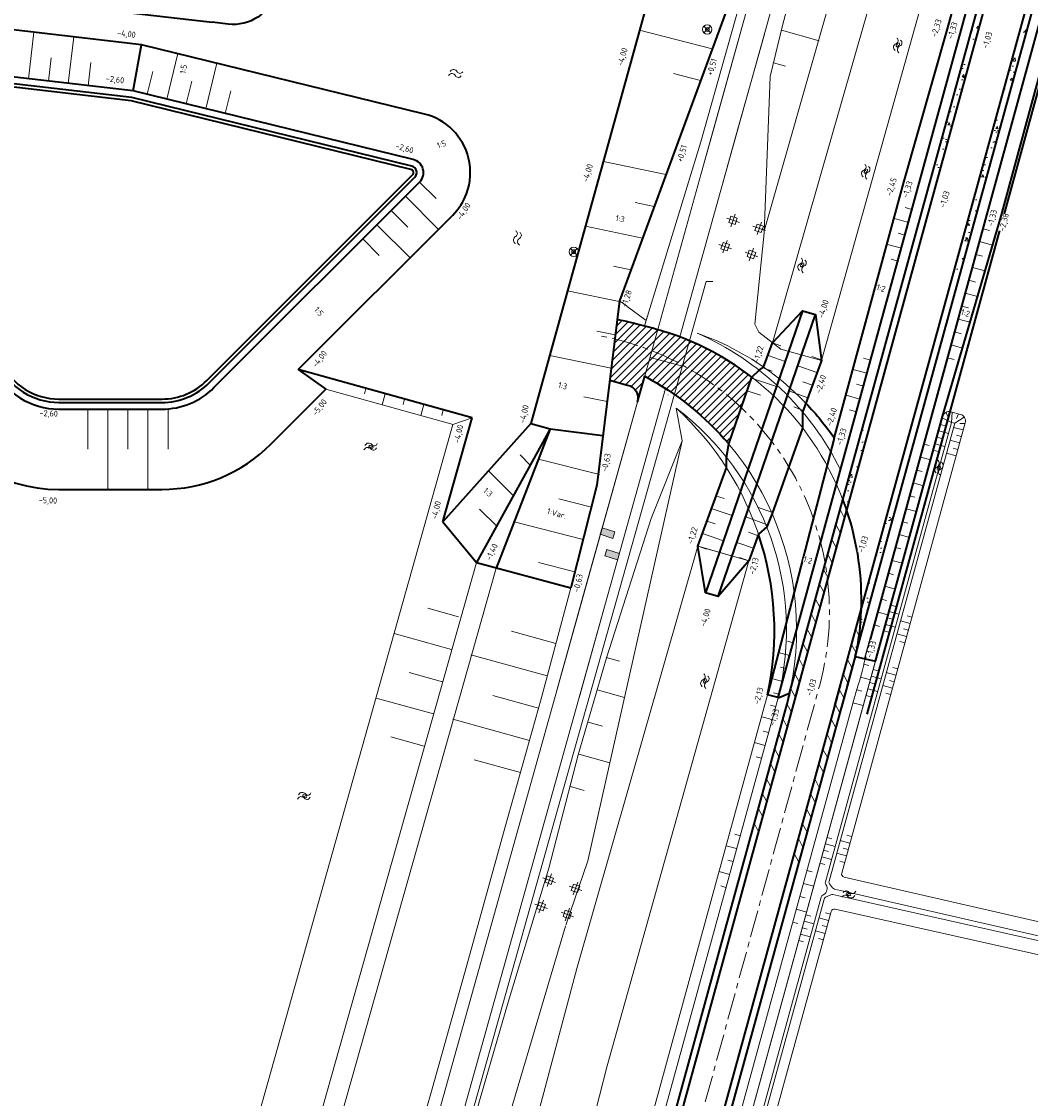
# Model space of a CAD drawing. Header units: metres. Extents: x 239845 to 242720, y 580286 to 584200.
# Tile 75 of 113: x 240853 to 241003, y 583015 to 583176. Entities that reach past the tile are written whole.
import ezdxf
from ezdxf.lldxf.tags import DXFTag

# ---------------------------------------------------------------- set-up
doc = ezdxf.new("R2010")
doc.units = ezdxf.units.M
doc.linetypes.add('AS-KLEIN', pattern=[6.4, 4, -0.8, 0.8, -0.8])
for name, color, linetype, lineweight in [('B-WA-GW-DIJK_KRUIN-G', 3, 'Continuous', 0), ('Dam', 251, 'Continuous', 0), ('Grondwerklijn', 7, 'Continuous', 9), ('N-WE-GK-BESCHOEIING_TYPE_5-G', 130, 'Continuous', 35), ('N-WE-GR-RIET-G', 122, 'Continuous', 35), ('N-WE-GW-GROND_ZAND_CUNETZAND-G', 2, 'Continuous', 35), ('N-WE-GW-GRONDWERK-G', 3, 'Continuous', 35), ('N-WE-GW-GRONDWERK_BODEM_MEER-G', 150, 'Continuous', 35), ('N-WE-GW-HOOGTELIJN-140', 114, 'Continuous', 35), ('N-WE-GW-HOOGTELIJN-260', 44, 'Continuous', 35), ('N-WE-GW-TALUDARCERING_KORT-G', 90, 'Continuous', 18), ('N-WE-GW-TALUDARCERING_LANG-G', 60, 'Continuous', 13), ('N-WE-OG-TOPOGRAFIE-S @ 0.5', 7, 'Continuous', 18), ('N-WE-VH-KANTVERHARDING-G', 60, 'Continuous', 35), ('N-WE-VH-VERHARDING_ASFALT_ZAAGSNEDE-G', 7, 'ASFALT_ZAGEN', 25), ('N-WE-Vh-VERHARDING_ASFALTGRANULAAT-A', 7, 'Continuous', 18), ('N-WE-VH-VERHARDING_FUNDERING-G', 7, 'Continuous', 35), ('N-WE-VH-VERHARDING_FUNDERING_GRANULAAT-AD', 40, 'Continuous', 18), ('N-XX-AL-HOOGTELABEL-T25-M', 7, 'Continuous', 25), ('P- Aslijn', 1, 'AS-KLEIN', 9)]:
    doc.layers.add(name, color=color, linetype=linetype, lineweight=lineweight)
for name, color, linetype, lineweight, true_color in [('B-WE-IE-BETON_NOPBLOKKEN-S', 9, 'Continuous', 18, 0x808080), ('B-WE-KL-ET-MS-G', 4, 'KL-ELEC-MS', 13, 0x00ffff), ('B-WE-OG-TOPOGRAFIE-S', 9, 'Continuous', 9, 0x808080), ('B-WE-OG-TOPOGRAFIE-S @ 0.2', 9, 'Continuous', 9, 0x808080), ('B-WE-OG-TOPOGRAFIE-S @ 0.5', 9, 'Continuous', 9, 0x808080), ('B-WE-VH-WINDMOLEN_FUNDATIEPAAL-S', 9, 'Continuous', 18, 0x808080), ('B-WE-VW-VERKEERSTEKEN_OVERIG-S', 9, 'Continuous', 18, 0x808080), ('B-WE-VW-VERKEERSTEKEN_OVERIG-S @ 0.2', 9, 'Continuous', 18, 0x808080), ('B-WE-VW-VERKEERSTEKEN_OVERIG-S @ 0.5', 9, 'Continuous', 18, 0x808080), ('GBKN', 9, 'Continuous', 0, 0x808080), ('Meerstad  taludlijn-arcering', 9, 'Continuous', 0, 0x808080), ('N-WE-GW-SCHEIDING_KLEI-G', 9, 'Continuous', 18, 0x808080)]:
    doc.layers.add(name, color=color, linetype=linetype, lineweight=lineweight, true_color=true_color)
doc.styles.add('NLCS-ISO-M1000-T25', font='NLCS-ISO.ttf', dxfattribs={"height": 2.5})
doc.styles.add('NLCS-ISO-T25', font='NLCS-ISO.ttf', dxfattribs={"height": 2.5})
doc.linetypes.add('ASFALT_ZAGEN', pattern='A,3,["z",Standard,S=1,R=0,X=1.5,Y=-2.25],0.5', length=3.5)
tags = doc.linetypes.add('KL-ELEC-MS', pattern='A,10,-7.5,[6,N381 K&L.SHX,S=2,R=0,X=0,Y=0],-7.5,20,-3.5,["M",NLCS-ISO-T25,S=2.5,R=0,X=0,Y=-2.575],-8.5,10', length=67).pattern_tags.tags
tags[18] = DXFTag(74, 10)
pattern_1 = [(50.5, (240932.4158, 582911.8473), (3.588902, -0.282453), [0.375, -4.125]), (355.5, (240932.416, 582911.8473), (-0.72655, 3.754763), [0.3, -3.3]), (100.9514, (240932.715, 582911.8237), (2.862355, 3.47231), [0.3187, -3.50571]), (46.6842, (240932.407, 582912.8472), (5.34322, -0.781), [0.5625, -6.1875]), (97.1356, (240932.8524, 582912.782), (4.63063, 4.91119), [0.47805, -5.25856]), (351.6842, (240932.407, 582912.847), (4.63063, 4.91119), [0.45, -4.95]), (21.5, (240932.9093, 582912.6016), (3.00199, -1.986973), [0.375, -4.125]), (326.5, (240932.9093, 582912.6016), (1.18489, 3.63623), [0.3, -3.3]), (71.9514, (240933.1594, 582912.436), (4.18688, 1.64925), [0.3187, -3.50571]), (38, (240932.4158, 582911.8473), (0.046272, 1.6649365), [0, -3.26, 0, -3.35, 0, -3.3125]), (8, (240932.4158, 582911.8473), (1.298088, 1.983462), [0, -1.91, 0, -3.185, 0, -1.2625]), (328, (240931.3009, 582911.8375), (2.669995, -0.089478), [0, -1.25, 0, -3.9, 0, -5.175]), (318, (240930.801, 582911.8332), (2.911452, 0.525952), [0, -1.625, 0, -2.59, 0, -3.675])]

# ---------------------------------------------------------------- blocks, each defined once
blk = doc.blocks.new('SOG-TOPOGRAFIE_WATER-SO')
at = {"flags": 128}
for points in [[(-1.91, 0.46), (-1.82, 0.6, -0.538831), (0.18, 0.63, 0.605168), (1.86, 0.83, -4.035705)], [(-2.28, -0.81), (-2.19, -0.67, -0.538831), (-0.18, -0.63, 0.605168), (1.49, -0.44, -4.035705)]]:
    blk.add_lwpolyline(points, format="xyb", dxfattribs=at)
blk = doc.blocks.new('*U106')
at = {"layer": 'B-WE-OG-TOPOGRAFIE-S @ 0.2', "xscale": 0.2, "yscale": 0.2, "zscale": 0.2, "rotation": 76.60135591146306}
blk.add_blockref('SOG-TOPOGRAFIE_WATER-SO', (240954.68, 583077.17), dxfattribs=at)
at = {"layer": 'B-WE-OG-TOPOGRAFIE-S @ 0.5', "xscale": 0.5, "yscale": 0.5, "zscale": 0.5, "rotation": 76.60135591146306}
blk.add_blockref('SOG-TOPOGRAFIE_WATER-SO', (240954.68, 583077.17), dxfattribs=at)
blk = doc.blocks.new('*U107')
at = {"layer": 'B-WE-OG-TOPOGRAFIE-S @ 0.2', "xscale": 0.2, "yscale": 0.2, "zscale": 0.2, "rotation": 76.60135591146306}
blk.add_blockref('SOG-TOPOGRAFIE_WATER-SO', (240969.21, 583139.32), dxfattribs=at)
at = {"layer": 'B-WE-OG-TOPOGRAFIE-S @ 0.5', "xscale": 0.5, "yscale": 0.5, "zscale": 0.5, "rotation": 76.60135591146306}
blk.add_blockref('SOG-TOPOGRAFIE_WATER-SO', (240969.21, 583139.32), dxfattribs=at)
blk = doc.blocks.new('*U18')
at = {"flags": 128}
for points in [[(-1, 1), (1, -1)], [(-1, -1), (1, 1)]]:
    blk.add_lwpolyline(points, dxfattribs=at)
blk.add_circle((0, 0), 1.41)
blk = doc.blocks.new('*U154')
at = {"layer": 'B-WE-VW-VERKEERSTEKEN_OVERIG-S @ 0.2', "xscale": 0.2, "yscale": 0.2, "zscale": 0.2}
blk.add_blockref('*U18', (240955, 583174.48), dxfattribs=at)
at = {"layer": 'B-WE-VW-VERKEERSTEKEN_OVERIG-S @ 0.5', "xscale": 0.5, "yscale": 0.5, "zscale": 0.5}
blk.add_blockref('*U18', (240955, 583174.48), dxfattribs=at)
blk = doc.blocks.new('*U155')
at = {"layer": 'B-WE-VW-VERKEERSTEKEN_OVERIG-S @ 0.2', "xscale": 0.2, "yscale": 0.2, "zscale": 0.2}
blk.add_blockref('*U18', (240935.05, 583141.27), dxfattribs=at)
at = {"layer": 'B-WE-VW-VERKEERSTEKEN_OVERIG-S @ 0.5', "xscale": 0.5, "yscale": 0.5, "zscale": 0.5}
blk.add_blockref('*U18', (240935.05, 583141.27), dxfattribs=at)
blk = doc.blocks.new('Fundatiepaal')
at = {"layer": 'B-WE-VH-WINDMOLEN_FUNDATIEPAAL-S', "flags": 128}
for points in [[(240749.31, 582994.55), (240751.19, 582993.88)], [(240750.58, 582995.16), (240749.91, 582993.27)]]:
    blk.add_lwpolyline(points, dxfattribs=at)
at = {"layer": 'B-WE-VH-WINDMOLEN_FUNDATIEPAAL-S'}
blk.add_lwpolyline([(240749.94, 582994.85), (240750.89, 582994.52), (240750.55, 582993.58), (240749.61, 582993.91)], close=True, dxfattribs=at)
blk = doc.blocks.new('*U176')
at = {"layer": 'B-WE-OG-TOPOGRAFIE-S @ 0.2', "xscale": 0.2, "yscale": 0.2, "zscale": 0.2, "rotation": 3.691254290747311}
blk.add_blockref('SOG-TOPOGRAFIE_WATER-SO', (240894.9, 583059.93), dxfattribs=at)
at = {"layer": 'B-WE-OG-TOPOGRAFIE-S @ 0.5', "xscale": 0.5, "yscale": 0.5, "zscale": 0.5, "rotation": 3.691254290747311}
blk.add_blockref('SOG-TOPOGRAFIE_WATER-SO', (240894.9, 583059.93), dxfattribs=at)
blk = doc.blocks.new('*U178')
at = {"layer": 'B-WE-OG-TOPOGRAFIE-S @ 0.2', "xscale": 0.2, "yscale": 0.2, "zscale": 0.2, "rotation": 3.691254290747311}
blk.add_blockref('SOG-TOPOGRAFIE_WATER-SO', (240904.81, 583112.12), dxfattribs=at)
at = {"layer": 'B-WE-OG-TOPOGRAFIE-S @ 0.5', "xscale": 0.5, "yscale": 0.5, "zscale": 0.5, "rotation": 3.691254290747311}
blk.add_blockref('SOG-TOPOGRAFIE_WATER-SO', (240904.81, 583112.12), dxfattribs=at)
blk = doc.blocks.new('*U179')
at = {"layer": 'B-WE-OG-TOPOGRAFIE-S @ 0.2', "xscale": 0.2, "yscale": 0.2, "zscale": 0.2, "rotation": 76.60135591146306}
blk.add_blockref('SOG-TOPOGRAFIE_WATER-SO', (240978.72, 583153.32), dxfattribs=at)
at = {"layer": 'B-WE-OG-TOPOGRAFIE-S @ 0.5', "xscale": 0.5, "yscale": 0.5, "zscale": 0.5, "rotation": 76.60135591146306}
blk.add_blockref('SOG-TOPOGRAFIE_WATER-SO', (240978.72, 583153.32), dxfattribs=at)
blk = doc.blocks.new('*U180')
at = {"layer": 'B-WE-OG-TOPOGRAFIE-S @ 0.2', "xscale": 0.2, "yscale": 0.2, "zscale": 0.2, "rotation": 76.60135591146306}
blk.add_blockref('SOG-TOPOGRAFIE_WATER-SO', (240983.5, 583172.2), dxfattribs=at)
at = {"layer": 'B-WE-OG-TOPOGRAFIE-S @ 0.5', "xscale": 0.5, "yscale": 0.5, "zscale": 0.5, "rotation": 76.60135591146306}
blk.add_blockref('SOG-TOPOGRAFIE_WATER-SO', (240983.5, 583172.2), dxfattribs=at)
blk = doc.blocks.new('*U201')
at = {"layer": 'B-WE-OG-TOPOGRAFIE-S @ 0.2', "xscale": 0.1999999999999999, "yscale": 0.1999999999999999, "zscale": 0.1999999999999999, "rotation": 182.5431845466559}
blk.add_blockref('SOG-TOPOGRAFIE_WATER-SO', (240976.06, 583045.26), dxfattribs=at)
at = {"layer": 'B-WE-OG-TOPOGRAFIE-S @ 0.5', "xscale": 0.4999999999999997, "yscale": 0.4999999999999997, "zscale": 0.4999999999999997, "rotation": 182.5431845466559}
blk.add_blockref('SOG-TOPOGRAFIE_WATER-SO', (240976.06, 583045.26), dxfattribs=at)
blk = doc.blocks.new('*U202')
at = {"layer": 'B-WE-OG-TOPOGRAFIE-S @ 0.2', "xscale": 0.1999999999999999, "yscale": 0.1999999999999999, "zscale": 0.1999999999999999, "rotation": 256.9611221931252}
blk.add_blockref('SOG-TOPOGRAFIE_WATER-SO', (240989.57, 583108.92), dxfattribs=at)
at = {"layer": 'B-WE-OG-TOPOGRAFIE-S @ 0.5', "xscale": 0.4999999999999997, "yscale": 0.4999999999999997, "zscale": 0.4999999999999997, "rotation": 256.9611221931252}
blk.add_blockref('SOG-TOPOGRAFIE_WATER-SO', (240989.57, 583108.92), dxfattribs=at)

msp = doc.modelspace()

# ---------------------------------------------------------------- hatches: boundary and pattern name
at = {"layer": 'B-WE-IE-BETON_NOPBLOKKEN-S'}
h = msp.add_hatch(color=256, dxfattribs=at)
h.dxf.hatch_style = 1
h.paths.add_polyline_path([(240939, 583099.04), (240940.9, 583098.44), (240941.2, 583099.39), (240939.3, 583100)])
h = msp.add_hatch(color=256, dxfattribs=at)
h.dxf.hatch_style = 1
h.paths.add_polyline_path([(240939.68, 583095.82), (240941.59, 583095.21), (240941.89, 583096.16), (240939.99, 583096.77)])
at = {"layer": 'N-WE-Vh-VERHARDING_ASFALTGRANULAAT-A'}
h = msp.add_hatch(dxfattribs=at)
h.set_pattern_fill('ANSI31', color=256, scale=0.5)
h.set_pattern_definition([(45, (240980.2251, 583095.9655), (-0.561266, 0.561266), [])])
edge = h.paths.add_edge_path()
edge.add_line((240961.65, 583122.5), (240961.67, 583122.52))
edge.add_arc((240935.98, 583089.29), 42, 52.2923, 69.1802)
edge.add_arc((240928.37, 583064.98), 67.44, 70.4733, 78.74)
edge.add_line((240941.53, 583131.13), (240940.43, 583122.09))
edge.add_line((240940.43, 583122.09), (240943.1, 583121.35))
edge.add_arc((240942.65, 583119.4), 2, -15.5706, 77.1216, ccw=False)
edge.add_line((240944.58, 583118.86), (240945.65, 583122.69))
edge.add_arc((240924.99, 583084.28), 43.62, 40.3939, 61.7239, ccw=False)
edge.add_line((240958.21, 583112.54), (240961.65, 583122.5))
h = msp.add_hatch(dxfattribs=at)
h.set_pattern_fill('ANSI31', color=256, angle=73)
h.set_pattern_definition([(118, (240980.2251, 583095.9655), (-1.40168, -0.745286), [])])
edge = h.paths.add_edge_path()
edge.add_line((240977.95, 583087.62), (240967.7, 583050.25))
edge.add_line((240967.7, 583050.25), (240968.58, 583049.68))
edge.add_line((240968.58, 583049.68), (240977.11, 583080.79))
edge.add_arc((240935.98, 583089.29), 42, 348.3308, 357.7209)
edge = h.paths.add_edge_path()
edge.add_line((240962.41, 583053.66), (240975.82, 583102.57))
edge.add_arc((240935.98, 583089.29), 42, 18.432, 20.813)
edge.add_line((240975.24, 583104.21), (240961.53, 583054.23))
edge.add_line((240961.53, 583054.23), (240962.41, 583053.66))
at = {"layer": 'N-WE-VH-VERHARDING_FUNDERING_GRANULAAT-AD'}
h = msp.add_hatch(dxfattribs=at)
h.set_pattern_fill('AVH-FUNDERING_GRANULAAT_MENG_01', color=256, angle=0.5, style=0, pattern_type=2)
h.set_pattern_definition([(50.5, (241003.8024, 583185.1083), (3.5889, -0.28245), [0.375, -4.125]), (355.5, (241003.8024, 583185.1083), (-0.72655, 3.75476), [0.3, -3.3]), (100.951, (241004.1014, 583185.0848), (2.86235, 3.4723), [0.3187, -3.5057]), (46.684, (241003.7936, 583186.1083), (5.34322, -0.781), [0.5625, -6.1875]), (97.136, (241004.239, 583186.043), (4.63063, 4.9112), [0.47805, -5.25856]), (351.684, (241003.7936, 583186.1083), (4.6306, 4.9112), [0.45, -4.95]), (21.5, (241004.2958, 583185.8627), (3.00199, -1.98697), [0.375, -4.125]), (326.5, (241004.2958, 583185.8627), (1.1849, 3.63623), [0.3, -3.3]), (71.9514, (241004.546, 583185.697), (4.18688, 1.64925), [0.3187, -3.5057]), (38, (241003.8024, 583185.1083), (0.046272, 1.664936), [0, -3.26, 0, -3.35, 0, -3.3125]), (8, (241003.8024, 583185.1083), (1.29809, 1.98346), [0, -1.91, 0, -3.185, 0, -1.2625]), (328, (241002.6874, 583185.0986), (2.669995, -0.089478), [0, -1.25, 0, -3.9, 0, -5.175]), (318, (241002.1874, 583185.0942), (2.91145, 0.52595), [0, -1.625, 0, -2.59, 0, -3.675])])
edge = h.paths.add_edge_path()
edge.add_line((241001.68, 583174.17), (240992.01, 583138.88))
edge.add_line((240992.01, 583138.88), (240992.86, 583138.21))
edge.add_line((240992.86, 583138.21), (241003.11, 583175.59))
edge.add_arc((240999.53, 583177.75), 4.18, 300.973, 328.9178, ccw=False)
edge = h.paths.add_edge_path()
edge.add_line((240989.76, 583153.34), (240995.89, 583175.71))
edge.add_arc((240999.53, 583177.75), 4.18, 182.3674, 209.1631, ccw=False)
edge.add_line((240995.36, 583177.57), (240989.03, 583154.5))
edge.add_line((240989.03, 583154.5), (240989.76, 583153.34))
h = msp.add_hatch(dxfattribs=at)
h.set_pattern_fill('AVH-FUNDERING_GRANULAAT_MENG_01', color=256, angle=0.5, style=0, pattern_type=2)
h.set_pattern_definition(pattern_1)
edge = h.paths.add_edge_path()
edge.add_line((240978.78, 583113.35), (240978.54, 583116.4))
edge.add_line((240978.54, 583116.4), (240975.24, 583104.21))
edge.add_arc((240935.98, 583089.29), 42, 18.432, 20.813, ccw=False)
edge.add_line((240975.82, 583102.57), (240978.78, 583113.35))
h = msp.add_hatch(dxfattribs=at)
h.set_pattern_fill('AVH-FUNDERING_GRANULAAT_MENG_01', color=256, angle=0.5, style=0, pattern_type=2)
h.set_pattern_definition(pattern_1)
edge = h.paths.add_edge_path()
edge.add_line((240982.7, 583101.18), (240981.92, 583102.1))
edge.add_line((240981.92, 583102.1), (240977.95, 583087.62))
edge.add_arc((240935.98, 583089.29), 42, 348.3308, 357.7209, ccw=False)
edge.add_line((240977.11, 583080.79), (240982.7, 583101.18))

# ---------------------------------------------------------------- linework, layer by layer
at = {"layer": 'B-WE-IE-BETON_NOPBLOKKEN-S', "flags": 128}
for points in [[(240939, 583099.04), (240940.9, 583098.44), (240941.2, 583099.39), (240939.3, 583100)], [(240939.68, 583095.82), (240941.59, 583095.21), (240941.89, 583096.16), (240939.99, 583096.77)]]:
    msp.add_lwpolyline(points, close=True, dxfattribs=at)
at = {"layer": 'B-WE-KL-ET-MS-G', "ltscale": 0.15, "flags": 128}
msp.add_lwpolyline([(240808.48, 582524.7), (240803.81, 582529.36), (240795.81, 582551.37), (240794.81, 582556.04), (240795.14, 582566.7), (240864.16, 582814.09), (240889.83, 582905.77), (240954.84, 583136.82), (240955.84, 583136.82)], dxfattribs=at)
at = {"layer": 'B-WE-KL-ET-MS-G', "ltscale": 0.12, "flags": 128}
msp.add_lwpolyline([(240951.28, 583124.18), (240946.46, 583125.48)], dxfattribs=at)
at = {"layer": 'Dam'}
msp.add_line((240964.73, 583127.66), (240969.23, 583132.43), dxfattribs=at)
msp.add_lwpolyline([(240961.22, 583095.07), (240953.62, 583097.25)], dxfattribs=at)
at = {"layer": 'GBKN'}
msp.add_line((240953.52, 583129.09), (240953.52, 583129.09), dxfattribs=at)
at = {"layer": 'GBKN', "flags": 128}
for points in [[(240947.6, 583129.65), (240954.1, 583152.94)], [(240950.91, 583128.54), (240957.29, 583151.39)], [(240945.64, 583130.16), (240946.08, 583131.71)], [(240945.63, 583130.16), (240945.85, 583130.97)], [(240965.97, 583126.7), (240972.04, 583125.01)], [(240933.83, 583040.49), (240922.2, 583001.34)], [(240935.49, 583034.16), (240928.13, 583006.48)], [(240935.48, 583001.7), (240940.05, 583019.6)]]:
    msp.add_lwpolyline(points, dxfattribs=at)
for points in [[(240974.1, 583043.04), (241082.3, 583018.75, 0.925317), (241083.23, 583023.1), (240975.45, 583047.8)], [(240948.42, 582956.89), (240972.45, 583044.51, -0.192833), (240972.67, 583044.81), (240973.45, 583045.18, -0.168204), (240973.77, 583045.21), (240974.66, 583045.02)], [(240974.89, 583045.83), (241082.68, 583021.13, -0.76408), (241082.62, 583020.78), (240974.66, 583045.02)]]:
    msp.add_lwpolyline(points, format="xyb", dxfattribs=at)
at = {"layer": 'Grondwerklijn'}
msp.add_lwpolyline([(240920.55, 583094.81), (240920.55, 583094.81)], dxfattribs=at)
at = {"layer": 'Meerstad  taludlijn-arcering'}
for p, q in [((240990.62, 583117.25), (240991.05, 583116.51)), ((240991.59, 583117.29), (240991.47, 583115.77)), ((240992.55, 583117.03), (240992.25, 583116.33)), ((240989.84, 583115.47), (240990.56, 583115.27)), ((240990.1, 583116.43), (240991.47, 583115.77)), ((240993.4, 583116.55), (240991.96, 583115.64)), ((240993.5, 583115.59), (240992.73, 583115.61)), ((240989.57, 583114.5), (240991.02, 583114.11)), ((240993.23, 583114.63), (240991.79, 583115.02)), ((240992.97, 583113.66), (240992.25, 583113.86)), ((240989.04, 583112.58), (240990.49, 583112.18)), ((240989.31, 583113.54), (240990.03, 583113.34)), ((240992.71, 583112.7), (240991.26, 583113.09)), ((240988.78, 583111.61), (240989.5, 583111.41)), ((240992.18, 583110.77), (240990.73, 583111.17)), ((240992.44, 583111.73), (240991.72, 583111.93)), ((240982.43, 583088.47), (240983.15, 583088.27)), ((240981.9, 583086.54), (240982.62, 583086.34)), ((240982.17, 583087.5), (240983.61, 583087.1)), ((240985.56, 583086.66), (240984.84, 583086.86)), ((240981.64, 583085.57), (240983.08, 583085.18)), ((240985.3, 583085.69), (240983.85, 583086.09)), ((240985.04, 583084.73), (240984.31, 583084.93)), ((240981.37, 583084.61), (240982.1, 583084.41)), ((240984.77, 583083.77), (240983.32, 583084.16)), ((240984.51, 583082.8), (240983.78, 583083)), ((240978.4, 583079.64), (240979.15, 583079.44)), ((240979.79, 583078.82), (240980.51, 583078.62)), ((240983.18, 583077.98), (240981.74, 583078.38)), ((240983.45, 583078.94), (240982.72, 583079.14)), ((240977.91, 583077.7), (240979.37, 583077.3)), ((240979.26, 583076.89), (240979.98, 583076.69)), ((240979.52, 583077.86), (240980.97, 583077.46)), ((240982.92, 583077.02), (240982.2, 583077.21)), ((240977.33, 583075.79), (240978.09, 583075.58)), ((240978.99, 583075.93), (240980.44, 583075.53)), ((240982.65, 583076.05), (240981.21, 583076.45)), ((240982.39, 583075.09), (240981.67, 583075.28)), ((240965.2, 583073.29), (240964.43, 583073.5)), ((240976.77, 583073.87), (240978.31, 583073.45)), ((240978.73, 583074.96), (240979.45, 583074.77)), ((240964.67, 583071.36), (240963.13, 583071.78)), ((240964.14, 583069.43), (240963.37, 583069.64)), ((240963.61, 583067.5), (240962.07, 583067.92)), ((240963.08, 583065.57), (240962.31, 583065.78)), ((240959.91, 583054), (240959.14, 583054.21)), ((240976.57, 583053.87), (240975.85, 583054.07)), ((240959.38, 583052.07), (240957.84, 583052.49)), ((240972.64, 583052.78), (240974.09, 583052.39)), ((240972.91, 583053.75), (240973.63, 583053.55)), ((240976.31, 583052.91), (240974.86, 583053.3)), ((240972.12, 583050.85), (240973.56, 583050.46)), ((240972.38, 583051.82), (240973.1, 583051.62)), ((240975.78, 583050.98), (240974.33, 583051.37)), ((240976.04, 583051.94), (240975.32, 583052.14)), ((240958.85, 583050.14), (240958.08, 583050.35)), ((240971.85, 583049.89), (240972.57, 583049.69)), ((240975.51, 583050.01), (240974.79, 583050.21)), ((240958.32, 583048.21), (240956.78, 583048.64)), ((240969.89, 583048.79), (240970.66, 583048.58)), ((240957.79, 583046.28), (240957.02, 583046.5)), ((240969.36, 583046.87), (240970.9, 583046.44)), ((240968.83, 583044.94), (240969.6, 583044.73)), ((240968.3, 583043.01), (240969.85, 583042.58)), ((240969.47, 583041.21), (240970.92, 583040.81)), ((240969.73, 583042.18), (240970.46, 583041.98)), ((240973.13, 583041.33), (240971.69, 583041.73)), ((240973.4, 583042.3), (240972.67, 583042.5)), ((240967.77, 583041.08), (240968.55, 583040.87)), ((240969.21, 583040.25), (240969.93, 583040.05)), ((240972.6, 583039.4), (240971.16, 583039.8)), ((240972.87, 583040.37), (240972.15, 583040.57)), ((240968.68, 583038.32), (240969.4, 583038.12)), ((240968.94, 583039.28), (240970.39, 583038.89)), ((240972.34, 583038.44), (240971.62, 583038.64))]:
    msp.add_line(p, q, dxfattribs=at)
at = {"layer": 'Meerstad  taludlijn-arcering', "flags": 128}
for points in [[(240966.08, 583174.36), (240971.71, 583172.8)], [(240964.9, 583169.5), (240966.68, 583169.01)], [(240904, 583120.85), (240903.77, 583120.02)], [(240906.89, 583120.05), (240906.43, 583118.4)], [(240909.78, 583119.24), (240909.55, 583118.42)], [(240912.67, 583118.44), (240912.21, 583116.79)], [(240915.56, 583117.64), (240915.33, 583116.82)], [(240917.82, 583086.72), (240913.24, 583088)], [(240916.8, 583081.82), (240908.23, 583084.2)], [(240932.39, 583082.71), (240925.73, 583084.56)], [(240931.1, 583077.88), (240919.69, 583081.05)], [(240939.91, 583080.61), (240941.91, 583080.09)], [(240915.44, 583077.01), (240910.48, 583078.39)], [(240938.56, 583075.8), (240942.63, 583074.67)], [(240914.09, 583072.19), (240905.52, 583074.58)], [(240929.79, 583073.05), (240922.97, 583074.95)], [(240928.43, 583068.24), (240916.98, 583071.42)], [(240937.23, 583070.98), (240939.34, 583070.39)], [(240912.73, 583067.38), (240907.71, 583068.78)], [(240927.08, 583063.43), (240920.2, 583065.34)], [(240935.83, 583066.18), (240940.45, 583064.89)], [(240934.58, 583061.34), (240936.61, 583060.77)]]:
    msp.add_lwpolyline(points, dxfattribs=at)
at = {"layer": 'N-WE-GK-BESCHOEIING_TYPE_5-G', "flags": 128}
msp.add_lwpolyline([(240858.14, 583118.75), (240873.54, 583118.75, 0.198912), (240880.61, 583121.68), (240911.31, 583152.39, 0.584445), (240910.85, 583154.06), (240869.05, 583164.32), (240840.2, 583167.66), (240840.2, 583145.2, 0.11298), (240841.2, 583140.85), (240849.14, 583124.4, 0.287766)], format="xyb", close=True, dxfattribs=at)
at = {"layer": 'N-WE-GR-RIET-G', "flags": 128}
msp.add_lwpolyline([(240910.96, 583152.74, 0.584445), (240910.73, 583153.58), (240868.96, 583163.82), (240840.7, 583167.1), (240840.7, 583145.2, 0.11298), (240841.65, 583141.06), (240849.59, 583124.62, 0.287766), (240858.14, 583119.25), (240873.54, 583119.25, 0.198912), (240880.25, 583122.03)], format="xyb", close=True, dxfattribs=at)
at = {"layer": 'N-WE-GW-GROND_ZAND_CUNETZAND-G', "flags": 128}
for points in [[(240967.27, 583075.32), (240975.24, 583104.21)], [(240977.11, 583080.79), (240975.03, 583073.19)]]:
    msp.add_lwpolyline(points, dxfattribs=at)
for points in [[(240975.24, 583104.21, -0.010389), (240975.82, 583102.57, -0.010389)], [(240977.95, 583087.62, -0.040995), (240977.11, 583080.79)]]:
    msp.add_lwpolyline(points, format="xyb", dxfattribs=at)
at = {"layer": 'N-WE-GW-GRONDWERK-G', "flags": 128}
for points in [[(240978.57, 583080.44), (240980.13, 583080.07), (240990.16, 583116.65), (240998.89, 583146.6), (241005.8, 583171.86), (241011.75, 583194.09), (241012.64, 583197.45), (241019.66, 583223.67), (241041.85, 583304.13), (241050.03, 583333.74), (241052.35, 583342.17), (241053.27, 583345.51), (241060.18, 583370.67), (241076.23, 583429.5), (241079.34, 583440.54), (241080.28, 583443.88, 0.290904), (241065.96, 583488.82)], [(240950.91, 583128.54, 0.036086), (240941.53, 583131.13, -1.349822)], [(240961.67, 583122.52, 0.073821), (240950.91, 583128.54, 0.442323)], [(240940.43, 583122.09), (240943.1, 583121.35, -0.428044), (240944.58, 583118.86), (240945.65, 583122.69, -0.093339), (240958.21, 583112.54, -2.005264)], [(240969.73, 583118.63, -0.040554), (240973.98, 583113.4, -0.078437)], [(240964.02, 583075.03, 0.135483), (240962.66, 583099.04)]]:
    msp.add_lwpolyline(points, format="xyb", dxfattribs=at)
for points in [[(241039.27, 583475.32), (241038.09, 583469.85), (241032.11, 583448.38), (241026.52, 583426.51), (241020.99, 583405.94), (241014.93, 583385.18), (241008.06, 583363.8), (241002.26, 583342.36), (240997.39, 583323.56), (240991.22, 583299.34), (240985.2, 583279.41), (240979.33, 583255.09), (240958.15, 583178.17), (240941.87, 583133.92)], [(240973.98, 583113.4), (240984.37, 583151.64), (240990.91, 583174.59), (241004.99, 583225.53), (241025.52, 583300.47), (241034.15, 583331.7), (241045.88, 583375.14), (241061.31, 583430.46)], [(240974.91, 583108.69), (241060.9, 583422.21)], [(240978.57, 583080.44), (241071.53, 583419.4)], [(240869.23, 583165.3), (240870.47, 583172.21)], [(240941.87, 583133.92), (240938.52, 583106.38), (240934.62, 583091.04)], [(240969.23, 583132.43), (240954.72, 583090.28)], [(240956.64, 583089.73), (240971.16, 583131.89)], [(240928.66, 583115.61), (240931.55, 583114.81), (240939.42, 583113.81)], [(240931.55, 583114.81), (240920.55, 583094.81)], [(240931.55, 583114.81), (240923.44, 583093.99)], [(240973.98, 583113.4), (240964.02, 583075.03)], [(240965.57, 583074.64), (240974.91, 583108.69)], [(240915.52, 583100.93), (240920.55, 583094.81), (240934.62, 583091.04)], [(240977.11, 583080.79), (240978.57, 583080.44)], [(240965.57, 583074.64), (240964.02, 583075.03)], [(240965.57, 583074.62), (240967.27, 583075.32)]]:
    msp.add_lwpolyline(points, dxfattribs=at)
msp.add_lwpolyline([(240963.4, 583124.04), (240964.73, 583127.66), (240969.23, 583132.43), (240971.16, 583131.89), (240972.04, 583125.01), (240969.25, 583117.31), (240969.25, 583114.92), (240964.68, 583102.14), (240963.89, 583100.14), (240962.66, 583099.04), (240961.22, 583095.07), (240956.64, 583089.73), (240954.72, 583090.28), (240953.59, 583097.26), (240957.88, 583108.97), (240957.88, 583110.54), (240958.21, 583112.54), (240961.65, 583122.5), (240962.74, 583123.59)], close=True, dxfattribs=at)
at = {"layer": 'N-WE-GW-GRONDWERK_BODEM_MEER-G', "flags": 128}
for points in [[(241026.16, 583465.2), (241007.97, 583401.48), (240987.96, 583329.74), (240973.47, 583277.81), (240928.66, 583115.61)], [(240840.95, 583180.21), (240881.05, 583175.56)], [(240919.88, 583116.44), (240893.89, 583123.65)], [(240893.89, 583123.65), (240898.04, 583120.72)], [(240915.52, 583100.93), (240919.88, 583116.44)], [(240928.66, 583115.61), (240915.52, 583100.93)]]:
    msp.add_lwpolyline(points, dxfattribs=at)
for points in [[(240892.97, 583188.72), (240890.5, 583180.01, -0.367871), (240883.43, 583175.28), (240881.05, 583175.56)], [(240893.89, 583123.65), (240916.97, 583146.73, 0.106), (240919.02, 583149.9, 0.152702), (240919.34, 583155.26, 0.278661), (240912.75, 583161.83), (240870.47, 583172.21), (240841.12, 583175.61, 0.448457), (240832.2, 583167.66), (240832.2, 583145.2, 0.065696), (240832.82, 583140.53, 0.065696)], [(240827.75, 583140.2, 0.057785), (240829.49, 583135.19), (240837.43, 583118.75, 0.287766), (240858.14, 583105.75), (240873.54, 583105.75, 0.198912), (240889.8, 583112.49), (240898.04, 583120.72)]]:
    msp.add_lwpolyline(points, format="xyb", dxfattribs=at)
at = {"layer": 'N-WE-GW-HOOGTELIJN-140'}
msp.add_lwpolyline([(240978.88, 583072.14), (241079.24, 583438.06, 0.068861), (241081.02, 583451.65, 0.068861)], format="xyb", dxfattribs=at)
at = {"layer": 'N-WE-GW-HOOGTELIJN-260'}
msp.add_lwpolyline([(240858.14, 583117.75), (240873.54, 583117.75, 0.198912), (240881.31, 583120.97), (240912.02, 583151.68, 0.584445), (240911.08, 583155.04), (240869.23, 583165.3), (240840.32, 583168.66, 0.448457), (240839.2, 583167.66), (240839.2, 583145.2, 0.11298), (240840.3, 583140.41), (240848.24, 583123.97, 0.287766)], format="xyb", close=True, dxfattribs=at)
at = {"layer": 'N-WE-GW-SCHEIDING_KLEI-G', "flags": 128}
msp.add_lwpolyline([(240947.6, 583129.65), (240945.66, 583122.72)], dxfattribs=at)
at = {"layer": 'N-WE-GW-TALUDARCERING_KORT-G'}
for points in [[(240856.57, 583166.77), (240856.97, 583170.25)], [(240862.53, 583166.08), (240862.93, 583169.56)], [(240871.33, 583164.79), (240872.17, 583168.19)], [(240877.16, 583163.36), (240877.99, 583166.76)], [(240949.97, 583167.92), (240954, 583166.87)], [(240882.99, 583161.93), (240883.82, 583165.33)], [(240914.5, 583149.2), (240912.02, 583151.68)], [(240910.25, 583144.96), (240907.78, 583147.44)], [(240944.25, 583148.64), (240947.07, 583148.05)], [(240985.58, 583147.59), (240984.54, 583147.88)], [(240996.2, 583144.71), (240997.17, 583144.44)], [(240906.01, 583140.72), (240903.54, 583143.19)], [(240984.53, 583143.73), (240983.5, 583144.02)], [(240983.49, 583139.87), (240982.45, 583140.16)], [(240995.14, 583140.85), (240996.12, 583140.59)], [(240941.01, 583139.1), (240943.58, 583138.56)], [(240994.08, 583137), (240995.06, 583136.73)], [(240993.02, 583133.14), (240994, 583132.87)], [(240938.51, 583129.41), (240941.25, 583128.83)], [(240991.97, 583129.28), (240992.94, 583129.01)], [(240964.73, 583127.66), (240966.01, 583127.22)], [(240970.63, 583125.6), (240972.06, 583125.09)], [(240979.38, 583125.06), (240978.34, 583125.34)], [(240990.91, 583125.42), (240991.88, 583125.16)], [(240963.35, 583123.91), (240964.71, 583123.44)], [(240969.27, 583121.84), (240970.71, 583121.33)], [(240960.96, 583120.5), (240962.94, 583119.83)], [(240978.33, 583121.2), (240977.29, 583121.48)], [(240936.56, 583119.6), (240940.04, 583118.87)], [(240862.44, 583111.75), (240862.44, 583117.75)], [(240868.44, 583111.75), (240868.44, 583117.75)], [(240874.44, 583111.75), (240874.44, 583117.75)], [(240967.92, 583118.08), (240969.35, 583117.56)], [(240977.28, 583117.33), (240976.24, 583117.62)], [(240987.36, 583112.5), (240988.13, 583112.29)], [(240928.56, 583109.37), (240927.03, 583110.91)], [(240986.3, 583108.64), (240987.08, 583108.43)], [(240932.83, 583104.36), (240937.69, 583103.12)], [(240956.23, 583104.81), (240957.51, 583104.37)], [(240985.25, 583104.78), (240986.02, 583104.57)], [(240923.55, 583100.25), (240920.98, 583102.81)], [(240962.51, 583103.11), (240964.73, 583102.31)], [(240954.93, 583101.03), (240956.2, 583100.59)], [(240984.19, 583100.93), (240984.96, 583100.72)], [(240961.15, 583099.35), (240962.58, 583098.83)], [(240953.62, 583097.25), (240954.9, 583096.81)], [(240983.13, 583097.07), (240983.9, 583096.86)], [(240929.77, 583094.82), (240935.23, 583093.43)], [(240959.79, 583095.59), (240961.22, 583095.07)], [(240982.07, 583093.21), (240982.84, 583093)], [(240981.01, 583089.35), (240981.79, 583089.14)], [(240979.96, 583085.5), (240980.73, 583085.28)], [(240967.82, 583082.84), (240967.01, 583083.07)], [(240966.76, 583078.99), (240965.95, 583079.21)], [(240965.7, 583075.13), (240964.89, 583075.35)]]:
    msp.add_lwpolyline(points, dxfattribs=at)
at = {"layer": 'N-WE-GW-TALUDARCERING_LANG-G'}
for points in [[(240853.59, 583167.12), (240854.4, 583174.07)], [(240859.55, 583166.43), (240860.36, 583173.38)], [(240944.9, 583174.4), (240955.73, 583171.59)], [(240874.25, 583164.07), (240875.91, 583170.87)], [(240880.07, 583162.64), (240881.74, 583169.44)], [(240939.48, 583154.75), (240948.82, 583152.79)], [(240914.85, 583144.61), (240909.9, 583149.56)], [(240985.06, 583145.66), (240982.98, 583146.23)], [(240910.61, 583140.37), (240905.66, 583145.31)], [(240936.81, 583145.09), (240945.33, 583143.3)], [(240995.67, 583142.78), (240997.62, 583142.25)], [(240984.01, 583141.8), (240981.93, 583142.37)], [(240994.61, 583138.92), (240996.5, 583138.41)], [(240934.14, 583135.43), (240941.84, 583133.82)], [(240993.55, 583135.07), (240995.38, 583134.56)], [(240992.49, 583131.21), (240994.26, 583130.72)], [(240991.44, 583127.35), (240993.14, 583126.88)], [(240931.47, 583125.78), (240940.65, 583123.85)], [(240964.08, 583125.77), (240966.64, 583124.89)], [(240968.52, 583124.24), (240971.38, 583123.21)], [(240978.86, 583123.13), (240976.78, 583123.69)], [(240961.61, 583122.39), (240965.33, 583121.11)], [(240967.16, 583120.48), (240970.03, 583119.44)], [(240977.81, 583119.26), (240975.73, 583119.83)], [(240865.44, 583105.75), (240865.44, 583117.75)], [(240871.44, 583105.75), (240871.44, 583117.75)], [(240986.83, 583110.57), (240988.38, 583110.15)], [(240929.79, 583110.29), (240938.92, 583107.97)], [(240926.05, 583104.81), (240922.33, 583108.53)], [(240985.78, 583106.71), (240987.32, 583106.29)], [(240955.58, 583102.92), (240958.7, 583101.85)], [(240984.72, 583102.86), (240986.26, 583102.43)], [(240926.13, 583100.9), (240936.46, 583098.28)], [(240960.74, 583101.63), (240964, 583100.45)], [(240954.28, 583099.14), (240957.4, 583098.07)], [(240959.43, 583097.84), (240961.9, 583096.95)], [(240983.66, 583099), (240985.2, 583098.57)], [(240982.6, 583095.14), (240984.14, 583094.72)], [(240981.54, 583091.28), (240983.09, 583090.86)], [(240980.49, 583087.43), (240982.03, 583087)], [(240967.29, 583080.92), (240965.66, 583081.36)], [(240966.23, 583077.06), (240964.66, 583077.49)]]:
    msp.add_lwpolyline(points, dxfattribs=at)
at = {"layer": 'N-WE-VH-KANTVERHARDING-G', "flags": 128}
for points in [[(240974.06, 583073.46), (241074.42, 583439.38, 0.405), (241044.29, 583494.28, 0.405)], [(240968.28, 583075.04), (241068.64, 583440.97, 0.403972), (241042.65, 583488.51, 0.403972)], [(240975.82, 583102.57, -0.090568), (240977.95, 583087.62, -41.425518)], [(240936.81, 582960.3), (240968.61, 583076.25, 0.011613), (240969.09, 583078, 0.011613)], [(240942.59, 582958.7), (240974.38, 583074.6, 0.010811), (240974.89, 583076.47, 0.010811)]]:
    msp.add_lwpolyline(points, format="xyb", dxfattribs=at)
at = {"layer": 'N-WE-VH-VERHARDING_ASFALT_ZAAGSNEDE-G', "ltscale": 0.5, "flags": 128}
msp.add_lwpolyline([(240944.58, 583118.86), (240945.65, 583122.69)], dxfattribs=at)
at = {"layer": 'N-WE-VH-VERHARDING_FUNDERING-G', "flags": 128}
for points in [[(240975.24, 583104.21), (241062.35, 583421.84)], [(240977.11, 583080.79), (241070.09, 583419.79)]]:
    msp.add_lwpolyline(points, dxfattribs=at)
for points in [[(240977.11, 583080.79), (240975.92, 583076.45, -0.010815), (240975.35, 583074.37), (240943.5, 582958.24), (240933.9, 582923.8)], [(240967.27, 583075.32, -0.006448), (240967.02, 583074.24), (240935.79, 582960.36), (240933.4, 582951.81)]]:
    msp.add_lwpolyline(points, format="xyb", dxfattribs=at)
at = {"layer": 'P- Aslijn', "flags": 128}
msp.add_lwpolyline([(241173.32, 582874.91), (241109.27, 582873.95, -0.045254), (241072.52, 582876.73), (240982.8, 582891.76, -0.444336), (240939.64, 582959.3), (240971.49, 583075.42, 0.445077), (240939.01, 583128.71)], format="xyb", dxfattribs=at)

# ---------------------------------------------------------------- block references
at = {"layer": 'B-WE-OG-TOPOGRAFIE-S'}
for name in ['*U180', '*U179', '*U107', '*U178', '*U202', '*U106', '*U176', '*U201']:
    msp.add_blockref(name, (0, 0), dxfattribs=at)
at = {"layer": 'B-WE-VH-WINDMOLEN_FUNDATIEPAAL-S'}
for p in [(208.6, 151.74), (212.52, 150.55), (207.41, 147.81), (211.34, 146.63), (181.15, 53.14), (185.06, 51.92), (179.93, 49.22), (183.85, 48.01)]:
    msp.add_blockref('Fundatiepaal', p, dxfattribs=at)
at = {"layer": 'B-WE-VW-VERKEERSTEKEN_OVERIG-S'}
for name in ['*U154', '*U155']:
    msp.add_blockref(name, (0, 0), dxfattribs=at)
at = {"layer": 'N-WE-OG-TOPOGRAFIE-S @ 0.5'}
for p, xscale, yscale, zscale, rotation in [((240917.51, 583167.87), 0.4999999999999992, 0.4999999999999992, 0.4999999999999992, 353.301591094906), ((240926.68, 583143.43), 0.4999999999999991, 0.4999999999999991, 0.4999999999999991, 83.30159109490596)]:
    msp.add_blockref('SOG-TOPOGRAFIE_WATER-SO', p, dxfattribs=dict(at, xscale=xscale, yscale=yscale, zscale=zscale, rotation=rotation))

# ---------------------------------------------------------------- next in the draw order: texts
at = {"layer": 'N-XX-AL-HOOGTELABEL-T25-M', "char_height": 0.9, "attachment_point": 1, "style": 'NLCS-ISO-M1000-T25', "bg_fill": 3, "box_fill_scale": 1, "bg_fill_color": 256, "bg_fill_transparency": 0}
for s, width, insert, rotation in [('-1,33', 2.6072, (240990.8, 583173.26), 72.5575), ('-4,00', 2.6072, (240866.93, 583174.46), 352.7396), ('-1,03', 2.6072, (240996, 583171.83), 72.5575), ('-4,00', 2.6072, (240941.49, 583169.2), 73.4391), ('+0,51', 2.6072, (240954.88, 583167.78), 73.4391), ('1:5', 1.8762, (240876.19, 583167.96), 81.2937), ('-2,60', 2.6072, (240865.24, 583167.64), 352.7396), ('-2,60', 2.6072, (240908.6, 583157.56), 343.9384), ('1:5', 1.8762, (240914.5, 583157.5), 21.0161), ('+0,51', 2.6072, (240950.39, 583154.85), 73.4391), ('-4,00', 2.6072, (240936.3, 583151.84), 73.4391), ('-1,33', 2.6072, (240984.08, 583149.51), 72.5575), ('-1,03', 2.6072, (240989.63, 583148.04), 72.5575), ('-4,00', 2.6072, (240917.45, 583146.42), 56.4277), ('1:3', 1.4625, (240941.41, 583146.77), 348.8527), ('-2,38', 2.6072, (240998.53, 583144.45), 75.7008), ('1:2', 1.25, (240980.46, 583136.46), 342.5575), ('-1,28', 2.6072, (240942.09, 583133.2), 71.2181), ('1:5', 1.8762, (240896.87, 583133.15), 311.4979), ('-4,00', 2.6072, (240971.49, 583131.55), 72.5575), ('1:2', 1.25, (240993.07, 583132.74), 342.5575), ('-4,00', 2.6072, (240895.87, 583124.44), 52.1845), ('-1,22', 2.6072, (240961.82, 583124.9), 72.5575), ('1:3', 2.6072, (240932.85, 583121.82), 347.1544), ('-2,40', 2.6072, (240971.1, 583120.33), 72.5575), ('-5,00', 2.6072, (240895.87, 583117.21), 52.1845), ('-4,00', 2.6072, (240926.87, 583115.77), 77.1544), ('-2,60', 2.6072, (240855.28, 583117.62), 357.8842), ('-4,00', 2.6072, (240917.09, 583112.81), 77.1544), ('-1,33', 2.6072, (240974.22, 583112.55), 72.5575), ('-0,63', 2.6072, (240939.13, 583108.53), 77.1544), ('1:3', 2.6072, (240922.03, 583106.1), 319.1898), ('-5,00', 2.6072, (240855.16, 583104.62), 357.8842), ('-4,00', 2.6072, (240913.74, 583101.41), 77.1544), ('1:Var.', 1.4625, (240931.24, 583103.01), 343.4391), ('-1,22', 2.6072, (240951.97, 583097.8), 72.5575), ('-1,40', 2.6072, (240921.83, 583095.43), 64.6713), ('-1,03', 2.6072, (240977.43, 583096.49), 72.5575), ('-2,13', 2.6072, (240961.18, 583093.21), 74.5099), ('1:2', 1.25, (240969.53, 583095.82), 342.5575), ('-0,63', 2.6072, (240934.94, 583090.53), 77.1544), ('-4,00', 2.6072, (240953.86, 583085.43), 72.5575), ('-1,33', 2.6072, (240978.69, 583080.77), 74.5099), ('-1,03', 2.6072, (240969.71, 583075.1), 72.5575), ('-1,33', 2.6072, (240964.2, 583070.6), 74.5099)]:
    msp.add_mtext_dynamic_manual_height_columns(s, width=width, gutter_width=6.25, heights=[0], dxfattribs=dict(at, insert=insert, rotation=rotation))

# ---------------------------------------------------------------- next in the draw order: linework, layer by layer
at = {"layer": 'B-WA-GW-DIJK_KRUIN-G'}
for points in [[(240941.87, 583133.92), (240945.85, 583130.97)], [(240874.41, 582847.68), (240880.08, 582867.01), (240885.43, 582886.21), (240891.83, 582908.43), (240897.16, 582928.77), (240903.18, 582949.86), (240908.74, 582970.5), (240913.94, 582989.64), (240919.75, 583010.08), (240925.28, 583029.11), (240931.34, 583049.15), (240935.73, 583066.08), (240939.95, 583080.6), (240946.64, 583101.4), (240951.23, 583113.03), (240950.35, 583117.91)], [(240934.62, 583091.04), (240930.19, 583074.47), (240924.79, 583055.31), (240919.08, 583034.67), (240913.92, 583016.16), (240908.45, 582996.97), (240903.35, 582978.17), (240897.8, 582959.6), (240892.27, 582941.26), (240887.27, 582922.65), (240881.9, 582903.99), (240876.56, 582884.44), (240871.91, 582865.96), (240866.85, 582847.81)]]:
    msp.add_lwpolyline(points, dxfattribs=at)
at = {"layer": 'Dam'}
for p, q in [((240969.23, 583132.43), (240971.16, 583131.89)), ((240971.16, 583131.89), (240972.04, 583125.01))]:
    msp.add_line(p, q, dxfattribs=at)
msp.add_lwpolyline([(240953.62, 583097.25), (240954.72, 583090.28), (240956.64, 583089.73), (240961.22, 583095.07)], dxfattribs=at)
at = {"layer": 'GBKN', "flags": 128}
for points in [[(240947.6, 583129.65), (240954.1, 583152.94), (240955.88, 583159.32), (240960.18, 583174.73)], [(240963.54, 583173.79), (240959.24, 583158.38), (240957.29, 583151.39), (240950.91, 583128.54)], [(240911.37, 583000), (240945.66, 583122.72)], [(240932.47, 583075.53), (240936.78, 583090.94), (240945.66, 583122.72)], [(240915.02, 583000), (240948.76, 583120.85)], [(240948.76, 583120.85), (240940.14, 583090), (240935.84, 583074.59)], [(240933.87, 583040.65), (240937.16, 583050.25), (240951.23, 583113.03)], [(240953.59, 583097.26), (240935.49, 583034.16)], [(240953.59, 583097.26), (240961.22, 583095.07)]]:
    msp.add_lwpolyline(points, dxfattribs=at)
msp.add_lwpolyline([(240977.12, 583080.81, 0.142501), (240975.24, 583104.21)], format="xyb", dxfattribs=at)
at = {"layer": 'Grondwerklijn'}
for points in [[(240917.02, 583115.46), (240898.04, 583120.72)], [(240917.01, 583115.46), (240559.12, 581842.28)], [(240917.01, 583115.46), (240919.88, 583116.44)], [(240838.74, 582792.37), (240841.1, 582800.76), (240859.88, 582868.88), (240872.44, 582913.23), (240883.7, 582953.24), (240923.44, 583093.99), (240920.55, 583094.81), (240880.81, 582954.05), (240869.55, 582914.05), (240856.99, 582869.69), (240838.21, 582801.57), (240835.85, 582793.18)]]:
    msp.add_lwpolyline(points, dxfattribs=at)

# ---------------------------------------------------------------- next in the draw order: texts
at = {"layer": 'N-XX-AL-HOOGTELABEL-T25-M', "char_height": 0.9, "attachment_point": 1, "style": 'NLCS-ISO-M1000-T25', "bg_fill": 3, "box_fill_scale": 1, "bg_fill_color": 256, "bg_fill_transparency": 0}
for s, insert, rotation in [('-2,33', (240988.37, 583173.53), 72.5575), ('-2,45', (240981.65, 583149.78), 72.5575), ('-1,33', (240996.8, 583145.17), 75.7008), ('-2,40', (240972.72, 583115.42), 72.5575), ('-2,13', (240961.87, 583073.81), 74.5099)]:
    msp.add_mtext_dynamic_manual_height_columns(s, width=2.6072, gutter_width=6.25, heights=[0], dxfattribs=dict(at, insert=insert, rotation=rotation))

# ---------------------------------------------------------------- next in the draw order: linework, layer by layer
at = {"layer": 'B-WA-GW-DIJK_KRUIN-G'}
for points in [[(240965.97, 583126.7), (240962.7, 583129.24), (240962.11, 583130.45), (240963.52, 583144.09), (240964.4, 583167.45), (240966.29, 583175.26), (240971.04, 583192.79), (240976.7, 583212.91), (240982.48, 583232), (240987.48, 583250.59), (240994.24, 583276.46), (240999.77, 583295.82), (241004.69, 583314.4), (241010.51, 583333.67), (241015.69, 583353.84), (241020.92, 583371.69), (241027.26, 583394.83), (241032.94, 583415.1), (241039.22, 583436.07), (241044.39, 583456.67), (241049.98, 583475.55)], [(240982.29, 583260.78), (240973.32, 583225.71), (240963.86, 583192.57), (240954.04, 583157.7), (240945.85, 583130.97)]]:
    msp.add_lwpolyline(points, dxfattribs=at)
at = {"layer": 'GBKN', "flags": 128}
for points in [[(241000, 583317.68), (240954.1, 583152.94)], [(240957.29, 583151.39), (241000, 583304.48)], [(240972.04, 583125.01), (241002.24, 583232.69)], [(240990.58, 583217.79), (240964.73, 583127.66)], [(240982.18, 583209.82), (240963.54, 583144.54)], [(240940.05, 583019.6), (240961.22, 583095.07)]]:
    msp.add_lwpolyline(points, dxfattribs=at)
for points in [[(240975.24, 583104.21, 0.236075), (240947.6, 583129.65)], [(240973.98, 583113.4, 0.158878), (240953.51, 583129.1)], [(240974.91, 583108.69, 0.175195), (240953.51, 583129.1)], [(240945.65, 583122.69, -0.344357), (240967.02, 583074.24), (240933.44, 582951.81, 0.156544), (240934.75, 582921.28, -0.368269), (240926.7, 582899.36, 0.19894), (240914.41, 582883.71), (240844.07, 582631.93), (240827.09, 582570.59, 0.218069), (240829.2, 582557.43, -0.311448), (240829.23, 582543.81)], [(240950.35, 583117.91, -0.301528), (240965.57, 583074.62), (240931.99, 582952.21, 0.156544), (240933.34, 582920.76, -0.368269), (240925.96, 582900.67, 0.126469), (240911.43, 582884.54)], [(240950.35, 583117.91, -0.266717), (240964.02, 583075.03), (240930.45, 582952.63, 0.156544), (240931.84, 582920.21, -0.368269), (240925.17, 582902.07, 0.19894), (240911.43, 582884.54)], [(240975.45, 583047.8, -0.426695), (240975.08, 583048.42), (240993.54, 583115.72, 0.414214), (240992.84, 583116.95), (240991.39, 583117.35, 0.414214), (240990.16, 583116.65), (240946.49, 582957.42, 0.444336), (240983.97, 582898.76), (240999.2, 582896.21, 0.414214), (241000.35, 582897.03), (241000.6, 582898.51, 0.414214), (240999.78, 582899.66), (240984.55, 582902.21, -0.444336), (240949.86, 582956.49), (240973.5, 583042.68, -0.400561), (240974.1, 583043.04)], [(240974.89, 583045.83), (240974, 583046.03, -0.169955), (240973.72, 583046.21), (240973.24, 583046.81, -0.204431), (240973.19, 583047.2), (240991.96, 583115.64), (240991.47, 583115.77), (240972.65, 583047.12, 0.204431), (240972.7, 583046.73), (240972.87, 583046.45, -0.204431), (240972.92, 583046.06), (240972.81, 583045.64, -0.192833), (240972.58, 583045.34), (240972.25, 583045.13, 0.192833), (240972.02, 583044.84), (240947.94, 582957.02, 0.444336)], [(242067.73, 582911.2), (241529.87, 582884.36, -0.008725), (241522.89, 582884.13), (241109.21, 582877.95, -0.045254), (241073.18, 582880.67), (240983.46, 582895.7, -0.444336), (240943.5, 582958.24), (240975.35, 583074.37, -0.010813), (240975.97, 583076.44, 0.026823), (240977.11, 583080.79, 0.026823)], [(240983.97, 582898.76, -0.441748), (240944.95, 582957.84), (240976.8, 583073.97, -0.010813), (240977.39, 583075.98, 0.026544), (240978.57, 583080.44, 0.026544)], [(240983.97, 582898.76, -0.444337), (240946.49, 582957.42), (240978.34, 583073.55), (240980.13, 583080.07, 0)]]:
    msp.add_lwpolyline(points, format="xyb", dxfattribs=at)

doc.saveas('drawing.dxf')
